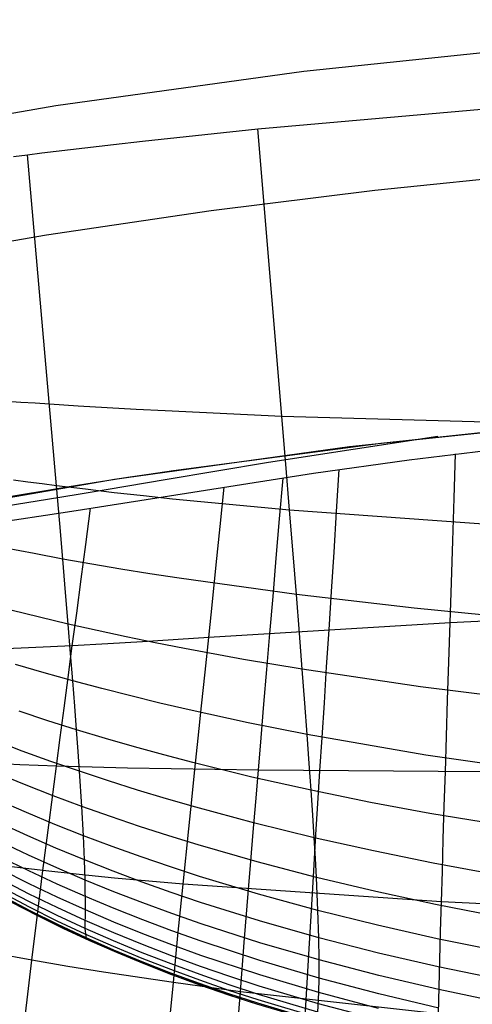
# Model space of a CAD drawing. Header units: millimetres. Extents: x -58 to 58, y -58 to 57.
# Tile 31 of 40: x -9.18 to -5.6, y 49.68 to 57.49. Entities that reach past the tile are written whole.
import ezdxf

# ---------------------------------------------------------------- set-up
doc = ezdxf.new("R2010")
doc.units = ezdxf.units.MM
doc.header["$MEASUREMENT"] = 0
doc.layers.add('Predefinito', color=5, linetype='Continuous')

msp = doc.modelspace()

# ---------------------------------------------------------------- linework, layer by layer
at = {"layer": 'Predefinito'}
for points in [[(20.3898, 53.7634), (18.5219, 54.4352), (16.632, 55.042), (14.7222, 55.5833), (12.795, 56.0584), (10.8524, 56.4666), (8.8969, 56.8075), (6.9309, 57.0808), (4.9565, 57.286), (2.9763, 57.4229), (0.9925, 57.4914), (-0.9925, 57.4914), (-2.9763, 57.4229), (-4.9565, 57.286), (-6.9309, 57.0808), (-8.8969, 56.8075), (-10.8524, 56.4666), (-12.795, 56.0584), (-14.7222, 55.5833), (-16.632, 55.042)], [(-16.8637, 53.9246), (-15.5464, 54.319), (-14.2283, 54.6791), (-12.9105, 55.0052), (-11.5944, 55.2976), (-10.2809, 55.5568), (-8.9714, 55.7832), (-7.6668, 55.9774), (-6.3683, 56.14), (-5.0768, 56.2715), (-3.7933, 56.3725), (-2.5188, 56.4438), (-1.2541, 56.4861), (0, 56.5), (1.2541, 56.4861)], [(21.0733, 50.261), (19.326, 50.9584), (17.5556, 51.5951), (15.7642, 52.1703), (13.9541, 52.6833), (12.1274, 53.1336), (10.2862, 53.5205), (8.4327, 53.8437), (6.5692, 54.1026), (4.6979, 54.2971), (2.821, 54.4269), (0.9407, 54.4919), (-0.9407, 54.4919), (-2.821, 54.4269), (-4.6979, 54.2971), (-6.5692, 54.1026), (-8.4327, 53.8437), (-10.2862, 53.5205), (-12.1274, 53.1336), (-13.9541, 52.6833), (-15.7642, 52.1703), (-17.5556, 51.5951)], [(-7.2954, 49.677), (-7.526, 49.7522), (-7.7552, 49.8316), (-7.9829, 49.9155), (-8.2087, 50.0039), (-8.4326, 50.0971), (-8.6544, 50.1951), (-8.8739, 50.2982), (-9.0909, 50.4064), (-9.3053, 50.5197)], [(-6.8403, 49.5418), (-7.3033, 49.6795), (-7.5309, 49.7538), (-7.7558, 49.8318), (-7.9779, 49.9136), (-8.1973, 49.9994), (-8.4138, 50.0891), (-8.6273, 50.1829), (-8.8379, 50.2809), (-9.0455, 50.3831), (-9.25, 50.4897)]]:
    msp.add_lwpolyline(points, dxfattribs=at)
at = {"layer": 'Predefinito', "extrusion": (0.459919, 0.537098, 0.707107)}
for points in [[(23.377, 97.5941), (23.3578, 98.255), (23.3525, 98.914), (23.3611, 99.571), (23.3837, 100.2259), (23.4206, 100.8788), (23.4718, 101.5296), (23.5374, 102.1783), (23.6177, 102.8249), (23.7128, 103.4694), (23.8228, 104.1116), (23.9478, 104.7518), (24.088, 105.3897), (24.2434, 106.0254), (24.4144, 106.6588), (24.6009, 107.29), (24.8031, 107.919), (25.0209, 108.5447), (25.2528, 109.164), (25.4979, 109.7751), (25.7561, 110.3786), (26.027, 110.9745), (26.3103, 111.5632), (26.6058, 112.1448), (26.913, 112.7195), (27.2317, 113.2874), (27.5615, 113.8487), (27.9022, 114.4037), (28.2533, 114.9526), (28.9854, 116.0327), (29.755, 117.0909), (30.5594, 118.1291), (31.3939, 119.1481), (32.2513, 120.1473), (33.1297, 121.1251), (34.0332, 122.0773), (34.4972, 122.5409), (34.971, 122.9945), (35.4559, 123.4368), (35.9539, 123.8658), (36.2086, 124.0745), (36.4674, 124.279), (36.7307, 124.4789), (36.9987, 124.6739), (37.2717, 124.8636), (37.5494, 125.0468), (37.8315, 125.2227), (38.1177, 125.3901), (38.408, 125.5486), (38.7029, 125.6974), (38.8523, 125.7681), (39.0029, 125.836), (39.1549, 125.9012), (39.3083, 125.9635), (39.4633, 126.0229), (39.6199, 126.0792), (39.778, 126.1323), (39.9374, 126.1819), (40.0979, 126.2279), (40.2592, 126.2702), (40.4212, 126.3085), (40.5837, 126.3427), (40.7466, 126.3726), (40.9101, 126.3984), (41.074, 126.4198), (41.2385, 126.4369), (41.4034, 126.4496), (41.5689, 126.4577), (41.735, 126.4612), (41.9016, 126.4601), (42.0687, 126.4541), (42.2358, 126.4435), (42.4022, 126.4281), (42.5673, 126.4082), (42.731, 126.3837), (42.8935, 126.3547), (43.0548, 126.3214), (43.2149, 126.2838), (43.3739, 126.242), (43.5317, 126.1961), (43.6884, 126.1461), (43.844, 126.0921), (43.9985, 126.0342), (44.1519, 125.9724), (44.3043, 125.9068), (44.4557, 125.8375), (44.6057, 125.7648), (44.754, 125.6888), (44.9006, 125.6098), (45.0455, 125.5278), (45.1886, 125.4431), (45.3299, 125.3557), (45.4694, 125.2658), (45.6072, 125.1736), (45.8779, 124.9822), (46.1425, 124.7821), (46.4014, 124.5736), (46.655, 124.3573)], [(45.6342, 129.7505), (45.3232, 129.9003), (45.1663, 129.9709), (45.0085, 130.0386), (44.8497, 130.1033), (44.6899, 130.1649), (44.5292, 130.2235), (44.3674, 130.2789), (44.2047, 130.3312), (44.0409, 130.3803), (43.8761, 130.4261), (43.7102, 130.4686), (43.5433, 130.5077), (43.3752, 130.5435), (43.2061, 130.5758), (43.0359, 130.6046), (42.8649, 130.6298), (42.6937, 130.6513), (42.5223, 130.6691), (42.3509, 130.6833), (42.1795, 130.6937), (42.0081, 130.7005), (41.837, 130.7036), (41.6661, 130.7031), (41.4955, 130.699), (41.325, 130.6912), (41.1547, 130.6799), (40.9845, 130.665), (40.8144, 130.6465), (40.6444, 130.6246), (40.4746, 130.5991), (40.305, 130.5702), (40.1354, 130.5378), (39.9663, 130.502), (39.7979, 130.463), (39.6306, 130.4209), (39.4647, 130.3759), (39.3, 130.3279), (39.1365, 130.2771), (38.974, 130.2235), (38.6525, 130.1082), (38.3351, 129.9826), (38.0217, 129.847), (37.7121, 129.7021), (37.406, 129.548), (37.1033, 129.3852), (36.8044, 129.2145), (36.5099, 129.0367), (36.2202, 128.8527), (35.9354, 128.6631), (35.6553, 128.4682), (35.3796, 128.2682), (34.8402, 127.8546), (34.3154, 127.4242), (33.8035, 126.9791), (33.303, 126.521), (32.8124, 126.0515), (32.3308, 125.5717), (31.3908, 124.5857), (30.4763, 123.5728), (29.5859, 122.541), (28.7207, 121.4929), (27.8842, 120.4255), (27.0796, 119.3366), (26.3093, 118.2246), (25.5758, 117.0879), (25.2235, 116.5098), (24.8814, 115.9248), (24.5496, 115.3329), (24.2284, 114.7339), (23.918, 114.1276), (23.6186, 113.5139), (23.3307, 112.8926), (23.0549, 112.2648), (22.7919, 111.6322), (22.5426, 110.9963), (22.3073, 110.3577), (22.0855, 109.7159), (21.8774, 109.0711), (21.6827, 108.4231), (21.5016, 107.772), (21.3338, 107.1178), (21.1795, 106.4605), (21.0385, 105.8002), (20.9108, 105.1368), (20.7964, 104.4703), (20.6952, 103.8008), (20.6072, 103.1282), (20.5322, 102.4527), (20.4704, 101.7741), (20.4215, 101.0925), (20.3857, 100.4079)]]:
    msp.add_lwpolyline(points, dxfattribs=at)
at = {"layer": 'Predefinito', "extrusion": (0.998971, -0.029025, 0.034847)}
msp.add_lwpolyline([(53.6703, 29.3604), (53.848, 29.1473)], dxfattribs=at)
at = {"layer": 'Predefinito', "extrusion": (0.998479, -0.034688, 0.042855)}
msp.add_lwpolyline([(53.5512, 29.487), (53.7386, 29.2559)], dxfattribs=at)
at = {"layer": 'Predefinito', "extrusion": (0.997988, -0.039087, 0.049918)}
msp.add_lwpolyline([(53.4326, 29.6141), (53.6285, 29.3645)], dxfattribs=at)
at = {"layer": 'Predefinito', "extrusion": (0.997259, -0.043249, 0.06003)}
msp.add_lwpolyline([(53.2146, 29.8762), (53.4194, 29.5927)], dxfattribs=at)
at = {"layer": 'Predefinito', "extrusion": (0.99708, -0.043151, 0.062999)}
msp.add_lwpolyline([(53.1219, 30.0211), (53.3224, 29.7292)], dxfattribs=at)
at = {"layer": 'Predefinito'}
for points in [[(-9.2335, 56.4056, 29.7125), (-9.1207, 56.4199, 29.6943), (-9.0077, 56.4341, 29.6785), (-8.8945, 56.4481, 29.665), (-8.6674, 56.4756, 29.6438), (-8.4397, 56.5024, 29.6294), (-8.2115, 56.5286, 29.6204), (-7.2957, 56.6263, 29.6102), (-5.4638, 56.7858, 29.5662)], [(-6.8303, 49.539, 60), (-6.8206, 49.6173, 55.2191), (-6.8115, 49.7717, 52.0335), (-6.8089, 49.8868, 50.4417), (-6.8089, 50.0305, 48.8507), (-6.8123, 50.207, 47.262), (-6.8198, 50.4228, 45.6789), (-6.8322, 50.6851, 44.105), (-6.8404, 50.8357, 43.323), (-6.85, 51.0007, 42.5438), (-6.8612, 51.1806, 41.7694), (-6.8741, 51.3766, 40.9988), (-6.8886, 51.5893, 40.2337), (-6.905, 51.8197, 39.4736), (-6.9233, 52.0686, 38.7195), (-6.9436, 52.3366, 37.972), (-6.9658, 52.6237, 37.2332), (-6.9899, 52.9298, 36.5021), (-7.0158, 53.2534, 35.7827), (-7.044, 53.599, 35.0744), (-7.0742, 53.9651, 34.3835), (-7.2957, 56.6263, 29.6102)], [(-8.6544, 50.1951, 60), (-8.6645, 50.2802, 55.2632), (-8.6626, 50.4273, 52.1069), (-8.6647, 50.6648, 48.9529), (-8.6699, 50.8238, 47.3782), (-8.6788, 51.0166, 45.8084), (-8.6919, 51.2491, 44.2464), (-8.71, 51.5274, 42.6953), (-8.721, 51.6855, 41.9251), (-8.7334, 51.8573, 41.1582), (-8.7474, 52.0435, 40.396), (-8.763, 52.2449, 39.638), (-8.7802, 52.4621, 38.8853), (-8.7991, 52.6958, 38.1381), (-8.8197, 52.9458, 37.3985), (-8.842, 53.212, 36.6653), (-8.8659, 53.4933, 35.9425), (-8.8916, 53.7935, 35.2288), (-9.1207, 56.4199, 29.6943)], [(-3.3905, 54.2398, 33.5423), (-7.1057, 54.3439, 33.6997), (-8.0311, 54.3868, 33.7399), (-8.2614, 54.399, 33.756), (-8.4911, 54.4119, 33.7769), (-8.7199, 54.4255, 33.8037), (-8.9478, 54.4399, 33.8378), (-9.0614, 54.4474, 33.8578), (-9.1747, 54.4551, 33.8799), (-9.2875, 54.463, 33.9042)], [(-9.2959, 53.7014, 29.1569), (-9.1531, 53.7259, 29.121), (-8.9922, 53.7531, 29.0852), (-8.8081, 53.7835, 29.0494), (-8.593, 53.8183, 29.0136), (-8.3262, 53.8602, 28.9779), (-8.1609, 53.8856, 28.9602), (-7.9641, 53.9151, 28.9426), (-6.3208, 54.1322, 28.8389), (-5.2327, 54.2482, 28.7697)], [(-5.8697, 54.1829, 28.8087), (-7.2121, 53.9776, 28.9469), (-8.0305, 53.8389, 29.0353), (-8.4836, 53.7626, 29.0992), (-8.7198, 53.7234, 29.1395), (-8.962, 53.6839, 29.1867), (-9.2083, 53.6445, 29.2419), (-9.4548, 53.6054, 29.3052), (-9.6991, 53.5669, 29.3768), (-9.9416, 53.529, 29.4567), (-10.1819, 53.4918, 29.5449), (-10.42, 53.4554, 29.6414), (-10.6038, 53.4276, 29.7224), (-10.786, 53.4005, 29.8085), (-10.9665, 53.374, 29.8997), (-11.1451, 53.3482, 29.996)], [(-12.0688, 53.1469, 30.7736), (-11.8979, 53.1659, 30.6465), (-11.7236, 53.186, 30.5245), (-11.5459, 53.2071, 30.4077), (-11.365, 53.2291, 30.2961), (-11.2519, 53.2432, 30.23), (-11.1379, 53.2576, 30.1659), (-10.9074, 53.2873, 30.0441), (-10.6739, 53.3184, 29.9306), (-10.4378, 53.3505, 29.8255), (-10.1994, 53.3836, 29.7288), (-9.9587, 53.4176, 29.6403), (-9.7161, 53.4523, 29.56), (-9.4716, 53.4878, 29.488), (-9.2251, 53.5238, 29.4242), (-8.9788, 53.5602, 29.3685), (-8.7365, 53.5968, 29.3206), (-8.5, 53.6333, 29.2798), (-8.0461, 53.7045, 29.2147), (-6.8539, 53.8921, 29.0848), (-6.097, 53.999, 29.0053), (-5.3119, 54.095, 28.9324)], [(-5.8646, 49.6028, 36.2007), (-5.8535, 50.0295, 35.2296), (-5.8473, 50.2559, 34.7492), (-5.8407, 50.4913, 34.2725), (-5.8336, 50.7356, 33.8), (-5.8261, 50.9889, 33.3319), (-5.8182, 51.2514, 32.8685), (-5.8098, 51.5233, 32.4102), (-5.801, 51.8045, 31.9572), (-5.7918, 52.0952, 31.5101), (-5.7821, 52.3955, 31.0691), (-5.7721, 52.7056, 30.6345), (-5.7618, 53.0255, 30.2069), (-5.7511, 53.3555, 29.7865), (-5.7402, 53.6956, 29.3739), (-5.7291, 54.0458, 28.9694)], [(-6.9345, 49.3437, 37.2925), (-6.9137, 49.7145, 36.3127), (-6.8903, 50.1177, 35.3438), (-6.8642, 50.5542, 34.3878), (-6.8501, 50.7852, 33.9154), (-6.8353, 51.0248, 33.4471), (-6.8197, 51.2732, 32.9832), (-6.8035, 51.5304, 32.524), (-6.7866, 51.7966, 32.0699), (-6.769, 52.0719, 31.6212), (-6.7507, 52.3564, 31.1783), (-6.7318, 52.6503, 30.7414), (-6.7122, 52.9537, 30.3111), (-6.6921, 53.2668, 29.8876), (-6.6716, 53.5896, 29.4714), (-6.6506, 53.9223, 29.063)], [(-5.1812, 53.4635, 34.9699), (-7.044, 53.599, 35.0744), (-7.9725, 53.6877, 35.1239), (-8.2035, 53.7124, 35.1421), (-8.4337, 53.7383, 35.165), (-8.6632, 53.7653, 35.1935), (-8.8916, 53.7935, 35.2288), (-9.0054, 53.8081, 35.2494), (-9.1189, 53.823, 35.2719), (-9.232, 53.8382, 35.2965)], [(-7.462, 49.4201, 37.3491), (-7.4346, 49.7784, 36.3708), (-7.404, 50.1682, 35.4029), (-7.3701, 50.5904, 34.4474), (-7.3518, 50.8138, 33.9749), (-7.3327, 51.0457, 33.5064), (-7.3128, 51.286, 33.0422), (-7.2919, 51.5351, 32.5825), (-7.2702, 51.7929, 32.1277), (-7.2477, 52.0596, 31.6782), (-7.2243, 52.3354, 31.2342), (-7.2001, 52.6203, 30.7961), (-7.1752, 52.9146, 30.3644), (-7.1496, 53.2183, 29.9393), (-7.1234, 53.5317, 29.5213), (-7.0966, 53.8547, 29.1108)], [(-7.999, 49.5056, 37.4078), (-7.9659, 49.8503, 36.4311), (-7.9291, 50.2253, 35.4642), (-7.8884, 50.6316, 34.5091), (-7.8437, 51.0701, 33.5679), (-7.8199, 51.3017, 33.1033), (-7.795, 51.5417, 32.643), (-7.7691, 51.7902, 32.1875), (-7.7422, 52.0474, 31.737), (-7.7143, 52.3135, 31.2918), (-7.6855, 52.5885, 30.8524), (-7.6559, 52.8727, 30.419), (-7.6253, 53.1661, 29.9921), (-7.5941, 53.4689, 29.572), (-7.5622, 53.7812, 29.1592)], [(-9.1597, 49.4288, 38.5426), (-9.1257, 49.7151, 37.5645), (-9.0879, 50.0287, 36.5928), (-9.0458, 50.3699, 35.6297), (-8.9994, 50.7397, 34.677), (-8.9483, 51.1389, 33.7367), (-8.8925, 51.5686, 32.8109), (-8.8628, 51.7951, 32.3541), (-8.8318, 52.0297, 31.9018), (-8.7997, 52.2725, 31.4543), (-8.7665, 52.5236, 31.0119), (-8.7321, 52.7832, 30.575), (-8.6967, 53.0514, 30.1438), (-8.6602, 53.3283, 29.7188), (-8.6229, 53.6143, 29.3003)], [(-5.1203, 52.7306, 36.3895), (-6.0558, 52.8211, 36.4461), (-6.9899, 52.9298, 36.5021), (-7.921, 53.0591, 36.5573), (-8.1526, 53.095, 36.5767), (-8.3833, 53.1324, 36.6005), (-8.6132, 53.1714, 36.6297), (-8.842, 53.212, 36.6653), (-9.0696, 53.2544, 36.7083), (-9.2956, 53.2985, 36.7588)], [(-4.7863, 52.7542, 30.5434), (-5.7721, 52.7056, 30.6345), (-7.6855, 52.5885, 30.8524), (-8.2092, 52.5555, 30.9203), (-8.4839, 52.5393, 30.9624), (-8.7665, 52.5236, 31.0119), (-9.0566, 52.5089, 31.0705), (-9.3519, 52.4956, 31.1395)], [(-5.068, 52.0824, 37.856), (-6.0067, 52.1979, 37.914), (-6.9436, 52.3366, 37.972), (-7.411, 52.4156, 37.9987), (-7.8768, 52.5014, 38.03), (-8.1088, 52.5471, 38.0499), (-8.3399, 52.5947, 38.0739), (-8.57, 52.6442, 38.1029), (-8.7991, 52.6958, 38.1381), (-9.0269, 52.7494, 38.1801), (-9.2531, 52.8052, 38.2292)], [(-5.0242, 51.5193, 39.3578), (-5.9658, 51.6556, 39.4154), (-6.905, 51.8197, 39.4736), (-7.3734, 51.9131, 39.5007), (-7.8399, 52.0148, 39.5323), (-8.0721, 52.0689, 39.552), (-8.3035, 52.1252, 39.5756), (-8.5338, 52.1839, 39.604), (-8.763, 52.2449, 39.638), (-8.9908, 52.3084, 39.6785), (-9.2169, 52.3744, 39.7255)], [(-4.9888, 51.0384, 40.8859), (-5.9328, 51.1917, 40.9419), (-6.4039, 51.2799, 40.9709), (-6.8741, 51.3766, 40.9988), (-7.3432, 51.4821, 41.0256), (-7.8102, 51.597, 41.0566), (-8.0425, 51.6582, 41.0758), (-8.274, 51.7219, 41.0986), (-8.5043, 51.7883, 41.1257), (-8.7334, 51.8573, 41.1582), (-8.9612, 51.9292, 41.1966), (-9.1871, 52.0039, 41.2411)], [(-5.4344, 50.7117, 42.4618), (-5.9071, 50.7991, 42.4893), (-6.3791, 50.8952, 42.517), (-6.85, 51.0007, 42.5438), (-7.3196, 51.116, 42.5696), (-7.7869, 51.2418, 42.5994), (-8.0193, 51.3089, 42.6176), (-8.2507, 51.3788, 42.6392), (-8.481, 51.4516, 42.6649), (-8.71, 51.5274, 42.6953), (-8.9374, 51.6063, 42.7313), (-9.1631, 51.6884, 42.7729), (-9.3866, 51.7737, 42.8202)], [(-4.7969, 51.5189, 32.3125), (-7.2919, 51.5351, 32.5825), (-8.3299, 51.5521, 32.7155), (-8.608, 51.5594, 32.7596), (-8.8925, 51.5686, 32.8109), (-9.183, 51.5799, 32.8707), (-9.4777, 51.5935, 32.9402)], [(-5.4143, 50.3779, 44.0283), (-5.888, 50.4705, 44.0539), (-6.3607, 50.5727, 44.0799), (-6.8322, 50.6851, 44.105), (-7.3021, 50.8083, 44.1293), (-7.7695, 50.9429, 44.1572), (-8.0019, 51.0147, 44.1743), (-8.2332, 51.0896, 44.1944), (-8.4632, 51.1677, 44.2182), (-8.6919, 51.2491, 44.2464), (-8.919, 51.3339, 44.2796), (-9.1443, 51.4222, 44.318), (-9.3673, 51.5139, 44.3614)], [(-5.4001, 50.1021, 45.6085), (-5.8746, 50.1986, 45.632), (-6.3479, 50.3052, 45.6558), (-6.8198, 50.4228, 45.6789), (-7.29, 50.552, 45.7013), (-7.7573, 50.6936, 45.727), (-7.9896, 50.7692, 45.7426), (-8.2207, 50.8482, 45.761), (-8.4504, 50.9306, 45.7827), (-8.6788, 51.0166, 45.8084), (-8.9054, 51.1062, 45.8386), (-9.1301, 51.1995, 45.8734), (-9.3526, 51.2967, 45.9129)], [(-5.3911, 49.877, 47.1987), (-5.8663, 49.9759, 47.2198), (-6.3401, 50.0856, 47.2412), (-6.8123, 50.207, 47.262), (-7.2826, 50.3406, 47.2821), (-7.7497, 50.4875, 47.3052), (-7.9818, 50.5661, 47.3193), (-8.2126, 50.6483, 47.3358), (-8.442, 50.7341, 47.3552), (-8.6699, 50.8238, 47.3782), (-8.896, 50.9173, 47.4052), (-9.1201, 51.0148, 47.4364), (-9.3419, 51.1164, 47.4716)], [(-5.3865, 49.695, 48.7951), (-5.8622, 49.7952, 48.8136), (-6.3365, 49.9067, 48.8324), (-6.8089, 50.0305, 48.8507), (-7.2792, 50.1674, 48.8684), (-7.7461, 50.3181, 48.8888), (-7.9779, 50.399, 48.9011), (-8.2083, 50.4836, 48.9156), (-8.4373, 50.5722, 48.9327), (-8.6647, 50.6648, 48.9529), (-8.8902, 50.7615, 48.9766), (-9.1137, 50.8623, 49.0039), (-9.3346, 50.9675, 49.0348)], [(-5.8617, 49.6492, 50.4098), (-6.3363, 49.7616, 50.426), (-6.8089, 49.8868, 50.4417), (-7.2791, 50.0257, 50.4569), (-7.7456, 50.1792, 50.4744), (-7.9771, 50.2617, 50.4851), (-8.2072, 50.3482, 50.4975), (-8.4358, 50.4389, 50.5122), (-8.6626, 50.5337, 50.5295), (-8.8875, 50.633, 50.5499), (-9.1102, 50.7366, 50.5733), (-9.3303, 50.8447, 50.5999)], [(-6.3388, 49.646, 52.0204), (-6.8115, 49.7717, 52.0335), (-7.2815, 49.9117, 52.0463), (-7.7476, 50.067, 52.0609), (-7.9787, 50.1506, 52.0698), (-8.2084, 50.2385, 52.0802), (-8.4364, 50.3307, 52.0924), (-8.6626, 50.4273, 52.1069), (-8.8868, 50.5285, 52.1239), (-9.1087, 50.6342, 52.1434), (-9.328, 50.7447, 52.1656)], [(-4.8042, 50.4401, 34.1736), (-5.8407, 50.4913, 34.2725), (-7.8884, 50.6316, 34.5091), (-8.4327, 50.6807, 34.5823), (-8.7135, 50.7089, 34.6263), (-8.9994, 50.7397, 34.677), (-9.29, 50.7736, 34.7356)], [(-6.3432, 49.5571, 53.6156), (-6.8157, 49.6827, 53.6261), (-7.2854, 49.8231, 53.6363), (-7.5187, 49.8991, 53.6418), (-7.7508, 49.9793, 53.648), (-7.9815, 50.0637, 53.6551), (-8.2107, 50.1524, 53.6634), (-8.4381, 50.2456, 53.6732), (-8.6636, 50.3434, 53.6848), (-8.8871, 50.446, 53.6984), (-9.1081, 50.5534, 53.7141), (-9.3265, 50.6656, 53.7319)], [(-6.8206, 49.6173, 55.2191), (-7.2897, 49.7576, 55.2268), (-7.5226, 49.8337, 55.2309), (-7.7543, 49.914, 55.2356), (-7.9844, 49.9987, 55.2409), (-8.213, 50.0879, 55.2472), (-8.4397, 50.1817, 55.2545), (-8.6645, 50.2802, 55.2632), (-8.8871, 50.3836, 55.2735), (-9.1072, 50.492, 55.2852), (-9.3246, 50.6054, 55.2986)], [(-6.8253, 49.5733, 56.8126), (-7.2934, 49.7129, 56.8177), (-7.5258, 49.7888, 56.8204), (-7.7569, 49.8691, 56.8235), (-7.9864, 49.9537, 56.8271), (-8.2142, 50.043, 56.8313), (-8.4401, 50.1369, 56.8362), (-8.664, 50.2357, 56.842), (-8.8857, 50.3395, 56.8488), (-9.1048, 50.4484, 56.8567), (-9.3212, 50.5623, 56.8656)], [(-6.8289, 49.548, 58.4062), (-7.2957, 49.6868, 58.4088), (-7.5273, 49.7624, 58.4102), (-7.7575, 49.8423, 58.4117), (-7.9862, 49.9267, 58.4135), (-8.2131, 50.0157, 58.4156), (-8.4381, 50.1094, 58.418), (-8.661, 50.208, 58.421), (-8.8817, 50.3117, 58.4244), (-9.0998, 50.4204, 58.4283), (-9.3152, 50.5344, 58.4327)], [(-5.8646, 49.6028, 36.2007), (-7.4346, 49.7784, 36.3708), (-7.9659, 49.8503, 36.4311), (-8.5181, 49.9331, 36.502), (-8.801, 49.9791, 36.5443), (-9.0879, 50.0287, 36.5928), (-9.3783, 50.0819, 36.6485)]]:
    msp.add_polyline3d(points, dxfattribs=at)

doc.saveas('drawing.dxf')
